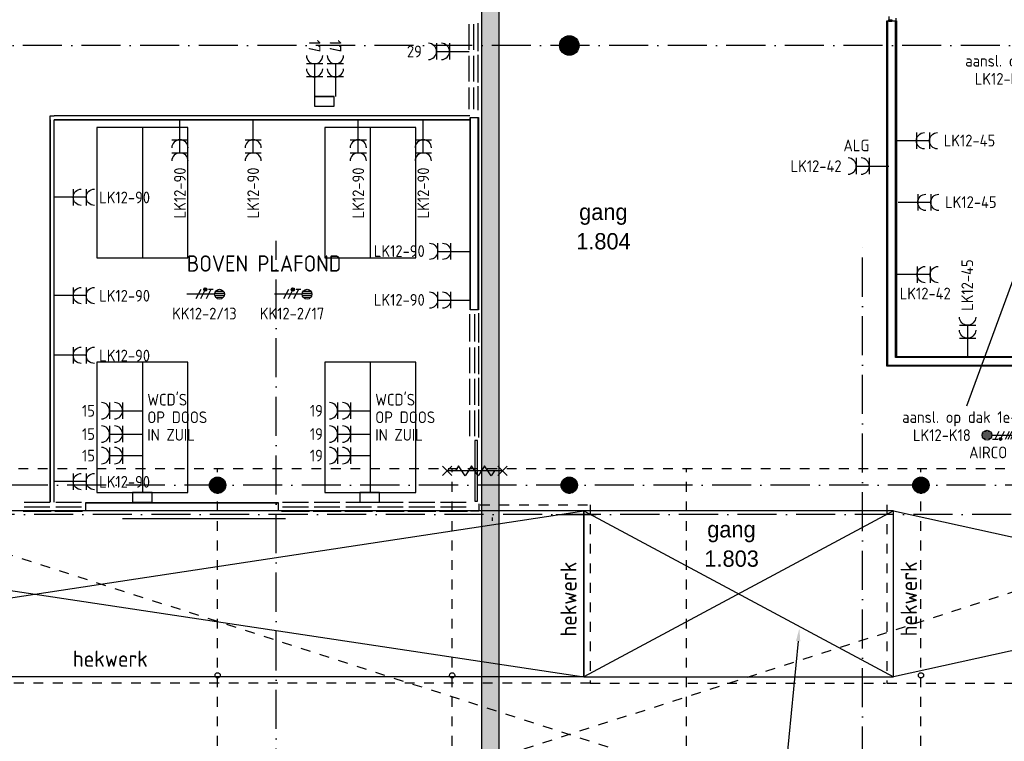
# Model space of a CAD drawing. Header units: millimetres. Extents: x 84333 to 241285, y -2244 to 84291.
# Tile 37 of 74: x 148579 to 163698, y 38094 to 49172. Entities that reach past the tile are written whole.
import ezdxf
from ezdxf.enums import TextEntityAlignment as Align

# ---------------------------------------------------------------- set-up
doc = ezdxf.new("R2010")
doc.units = ezdxf.units.MM
doc.header["$LTSCALE"] = 100
for name, pattern in [('2322108', [7, 5, -2]), ('DASHDOT', [9, 6, -1.5, 0, -1.5]), ('DASHED', [3, 1.5, -1.5])]:
    doc.linetypes.add(name, pattern=pattern)
doc.layers.get('0').update_dxf_attribs({"linetype": 'CONTINUOUS'})
for name, color, linetype in [('02-61-25-tekst025', 10, 'CONTINUOUS'), ('30MINSCHEIDING', 2, '2322108'), ('AFDELING', 4, 'CONTINUOUS'), ('AL$1----_ALGEMEEN', 7, 'CONTINUOUS'), ('AL$1----_MAATVOERING', 7, 'CONTINUOUS'), ('AL$1----_TEKST', 7, 'CONTINUOUS'), ('AL$7----_STRAMIEN', 1, 'DASHDOT'), ('AL22----_BINNENWAND', 7, 'CONTINUOUS'), ('AL23----_VLOEREN', 4, 'CONTINUOUS'), ('AL28----_KONSTRUKTIE', 3, 'CONTINUOUS'), ('AL31----_BUITENKOZ', 7, 'CONTINUOUS'), ('AL32----_BINNENKOZ', 7, 'CONTINUOUS'), ('AL34----_BALUSTRADES', 4, 'DASHED'), ('AL65----_BEVEILIGING', 7, 'CONTINUOUS'), ('ALXAA---_GEWBETON', 12, 'CONTINUOUS'), ('BOUW', 8, 'CONTINUOUS'), ('EA61303-_ARCEER', 1, 'CONTINUOUS'), ('EB62204-_ATTRIB', 2, 'CONTINUOUS'), ('EB63103-_ATTRIB', 2, 'CONTINUOUS'), ('EB63109-_ATTRIB', 2, 'CONTINUOUS'), ('EL61303-_WANDGOOT', 3, 'CONTINUOUS'), ('EL62204-_KRACHT-ASP230', 3, 'CONTINUOUS'), ('EL62208-_KRACHT-WCD400', 3, 'CONTINUOUS'), ('EL63103-_LICHT-WCD230V', 3, 'CONTINUOUS'), ('EL63109-_LICHT-ASP400V', 3, 'CONTINUOUS'), ('EL6441--_DATACOM', 3, 'CONTINUOUS'), ('KABELGGOOT1', 8, 'CONTINUOUS'), ('TEKST25', 10, 'CONTINUOUS')]:
    doc.layers.add(name, color=color, linetype=linetype)
doc.styles.add('1_8', font='ISO', dxfattribs={"height": 1.8})
doc.styles.add('2_0', font='iso', dxfattribs={"height": 200})
doc.styles.add('BURO-025', font='BUROFONT.shx', dxfattribs={"height": 250})
doc.styles.add('ISO', font='ISO.shx')
doc.styles.add('NORATT', font='isocp.shx')
doc.styles.get("Standard").update_dxf_attribs({"font": 'iso.shx'})
doc.styles.add('TECHNIC', font='technic_.ttf')

# ---------------------------------------------------------------- blocks, each defined once
blk = doc.blocks.new('ES3W2A')
for p, q in [((1.25, 2), (-1.25, 2)), ((0, 2), (0, -3)), ((1.25, 0), (-1.25, 0))]:
    blk.add_line(p, q)
for centre in [(0, 3.25), (0, 1.25)]:
    blk.add_arc(centre, 1.25, 180, 0)
at = {"style": '1_8'}
for tag, flags, p in [('VERMOGEN', 9, (-2.5, 5)), ('GROEP', 8, (0, 5)), ('SCHAK', 8, (2.5, 5)), ('GELIJK', 9, (5, 5)), ('KAST', 9, (7, 5)), ('TAL', 8, (2.5, 5))]:
    blk.add_attdef(tag, text='', height=1.8, rotation=90, dxfattribs=dict(at, flags=flags)).set_placement(p, align=Align.MIDDLE_CENTER)
at = {"style": '1_8', "width": 0.7, "flags": 8}
blk.add_attdef('DOEL', text='', height=1.8, rotation=90, dxfattribs=at).set_placement((-2.5, 5), align=Align.MIDDLE_LEFT)
at = {"style": '1_8', "flags": 9}
blk.add_attdef('M_CODE', text='', height=1.8, dxfattribs=at).set_placement((0, 0), align=Align.MIDDLE_CENTER)
blk = doc.blocks.new('ES2X2')
for p, q in [((-0.45, 1.4), (-0.45, 2.6)), ((-0.15, 1.27), (-0.15, 2.73)), ((0.15, 1.27), (0.15, 2.73)), ((0.45, 1.4), (0.45, 2.6)), ((0, 1.25), (0, -3))]:
    blk.add_line(p, q)
at = {"color": 1}
for p, q in [((-0.72, -0.21), (-0.72, 0.11)), ((-0.64, -0.25), (-0.64, 0.15)), ((-0.6, 1.15), (-0.6, 0.35)), ((-0.6, 0.75), (0.6, 0.15)), ((-0.56, -0.25), (-0.56, 0.15)), ((-0.48, -0.21), (-0.48, 0.11)), ((-0.6, -0.05), (0.6, -0.65)), ((-0.6, -0.85), (0.6, -1.45)), ((-0.6, -1.25), (0.6, -1.85)), ((-0.6, -1.65), (0.6, -2.25))]:
    blk.add_line(p, q, dxfattribs=at)
blk.add_circle((0, 2), 0.75)
blk.add_circle((-0.6, -0.05), 0.2, dxfattribs=at)
at = {"style": '1_8'}
for tag, flags, p in [('VERMOGEN', 9, (-2.5, 4.5)), ('GROEP', 8, (0, 4.5)), ('SCHAK', 8, (2.5, 4.5)), ('KAST', 9, (7, 4.5)), ('DOEL', 8, (-2.5, 1))]:
    blk.add_attdef(tag, text='', height=1.8, rotation=90, dxfattribs=dict(at, flags=flags)).set_placement(p, align=Align.MIDDLE_LEFT)
at = {"style": '1_8', "flags": 8}
blk.add_attdef('TAL', text='', height=1.8, rotation=90, dxfattribs=at).set_placement((2.5, 4.5), align=Align.MIDDLE_CENTER)
at = {"style": '1_8', "flags": 9}
blk.add_attdef('M_CODE', text='', height=1.8, dxfattribs=at).set_placement((0, 0), align=Align.MIDDLE_CENTER)
blk = doc.blocks.new('tafelc')
at = {"layer": '02-61-25-tekst025', "color": 9}
for p, q in [((-700, 1000), (-700, -1000)), ((700, 1000), (-700, 1000)), ((0, 1000), (0, -1000)), ((700, -1000), (700, 1000)), ((-700, -1000), (700, -1000))]:
    blk.add_line(p, q, dxfattribs=at)
blk = doc.blocks.new('EH100005')
blk.add_lwpolyline([(-1, -0.5), (0, -0.5), (0, 0.5), (-1, 0.5)])
at = {"style": '2_0', "flags": 9}
blk.add_attdef('HULPSTUK', text='', height=0.5, dxfattribs=at).set_placement((0, 0), align=Align.MIDDLE)
blk = doc.blocks.new('EH100000')
at = {"linetype": 'ByBlock'}
for p, q in [((1, 0.5), (0, 0.5)), ((1, 0.5, 1), (0, 0.5, 1)), ((0, -0.5, 1), (1, -0.5, 1)), ((1, -0.5), (0, -0.5))]:
    blk.add_line(p, q, dxfattribs=at)
at = {"linetype": 'ByBlock', "invisible_edges": 15}
for points in [[(1, -0.5), (0, -0.5), (0, 0.5), (1, 0.5)], [(0, 0.5), (1, 0.5), (1, 0.5, 1), (0, 0.5, 1)], [(0, -0.5, 1), (1, -0.5, 1), (1, -0.5), (0, -0.5)]]:
    blk.add_3dface(points, dxfattribs=at)
at = {"linetype": 'ByBlock', "style": '2_0', "flags": 8}
blk.add_attdef('FUNCTIE', text='', height=0.5, dxfattribs=at).set_placement((0.5, 0), align=Align.MIDDLE)
at = {"linetype": 'ByBlock', "flags": 9}
blk.add_attdef('SCHOT', text='', height=0.5, dxfattribs=at).set_placement((0.5, 0), align=Align.MIDDLE)
blk = doc.blocks.new('ES3X5')
at = {"color": 0}
for p, q in [((-0.45, 1.4), (-0.45, 2.6)), ((-0.45, 1.4), (-0.45, 2.6)), ((-0.15, 1.27), (-0.15, 2.73)), ((-0.15, 1.27), (-0.15, 2.73)), ((0.15, 1.27), (0.15, 2.73)), ((0.15, 1.27), (0.15, 2.73)), ((0.45, 1.4), (0.45, 2.6)), ((0.45, 1.4), (0.45, 2.6)), ((0, 1.25), (0, -3)), ((0, 1.25), (0, -3))]:
    blk.add_line(p, q, dxfattribs=at)
at = {"color": 1}
for p, q in [((-0.88, -0.38), (-0.88, 0.01)), ((-0.88, -0.38), (-0.88, 0.01)), ((-0.78, -0.42), (-0.78, 0.06)), ((-0.78, -0.42), (-0.78, 0.06)), ((-0.73, 1.04), (-0.73, 0.3)), ((-0.73, 1.04), (-0.73, 0.3)), ((-0.73, 0.67), (0.73, -0.07)), ((-0.73, 0.67), (0.73, -0.07)), ((-0.69, -0.42), (-0.69, 0.06)), ((-0.69, -0.42), (-0.69, 0.06)), ((-0.59, -0.38), (-0.59, 0.01)), ((-0.59, -0.38), (-0.59, 0.01)), ((-0.73, -0.18), (0.73, -0.92)), ((-0.73, -0.18), (0.73, -0.92)), ((-0.73, -0.88), (0.73, -1.62)), ((-0.73, -0.88), (0.73, -1.62))]:
    blk.add_line(p, q, dxfattribs=at)
at = {"color": 0}
blk.add_circle((0, 2), 0.75, dxfattribs=at)
blk.add_circle((0, 2), 0.75, dxfattribs=at)
at = {"color": 1}
blk.add_circle((-0.73, -0.18), 0.245, dxfattribs=at)
blk.add_circle((-0.73, -0.18), 0.245, dxfattribs=at)
at = {"color": 0}
for tag, style, flags, p in [('VERMOGEN', 'NORATT', 9, (-4, 3.5)), ('VERMOGEN', '1_8', 9, (-4, 3.5)), ('GROEP', 'NORATT', 8, (1.5, 3.5)), ('GROEP', '1_8', 8, (1.5, 3.5)), ('SCHAK', 'NORATT', 8, (4, 3.5)), ('SCHAK', '1_8', 8, (4, 3.5)), ('KAST', 'NORATT', 9, (6.5, 3.5)), ('KAST', '1_8', 9, (6.5, 3.5))]:
    blk.add_attdef(tag, text='', height=1.8, rotation=90, dxfattribs=dict(at, style=style, flags=flags)).set_placement(p, align=Align.MIDDLE_LEFT)
for style in ['NORATT', '1_8']:
    blk.add_attdef('DOEL', text='', height=1.8, rotation=90, dxfattribs=dict(at, style=style)).set_placement((-1.5, 3.5), align=Align.MIDDLE_LEFT)
at = {"style": 'NORATT'}
for tag, flags, p in [('GELIJK', 9, (5, 4.5)), ('TAL', 8, (2.5, 4.5))]:
    blk.add_attdef(tag, text='', height=1.8, rotation=90, dxfattribs=dict(at, flags=flags)).set_placement(p, align=Align.MIDDLE_CENTER)
at = {"style": 'NORATT', "flags": 9}
blk.add_attdef('M_CODE', text='', height=1.8, dxfattribs=at).set_placement((0, 0), align=Align.MIDDLE_CENTER)
blk = doc.blocks.new('WG2@@1')
at = {"color": 0, "linetype": 'ByBlock'}
for points in [[(32.5, -32.5), (-32.5, -32.5), (-32.5, -32.5), (-32.5, 32.5)], [(32.5, 32.5), (32.5, 32.5), (32.5, 32.5), (32.5, 32.5)]]:
    blk.add_lwpolyline(points, dxfattribs=at)
at = {"color": 0, "style": 'NORATT', "flags": 3}
blk.add_attdef('HULPSTUK', (0, 0, 900), '', height=1, rotation=90, dxfattribs=at)
blk = doc.blocks.new('A$C13e6995e')
at = {"layer": 'KABELGGOOT1'}
h = blk.add_hatch(dxfattribs=at)
h.set_pattern_fill('DOTS', color=256, scale=40, style=0)
h.set_pattern_definition([(8e-14, (39793.956, 199192.7), (31.75, 63.5), [0, -63.5])])
h.paths.add_polyline_path([(71609, 68494), (71339, 68494), (71339, 38316), (71609, 38316)])
at = {"layer": '30MINSCHEIDING'}
blk.add_line((71500, 43776), (71500, 43721), dxfattribs=at)
at = {"layer": 'AL$1----_ALGEMEEN', "color": 8, "linetype": 'DASHED'}
for p, q in [((59995, 36370), (85375, 44520)), ((85375, 44520), (59995, 44520)), ((59995, 44520), (85375, 36370)), ((67285, 36370), (67285, 44520)), ((70885, 36370), (70885, 44520)), ((74485, 36370), (74485, 44520)), ((78085, 36370), (78085, 44520)), ((73007, 41230), (77539, 41230))]:
    blk.add_line(p, q, dxfattribs=at)
at = {"layer": 'AL$1----_ALGEMEEN', "color": 8}
for p, q in [((68325, 43755), (65825, 43755)), ((72485, 43820), (73098, 43820))]:
    blk.add_line(p, q, dxfattribs=at)
at = {"layer": 'AL$1----_MAATVOERING', "color": 8}
blk.add_line((76199, 41875), (76018, 40034), dxfattribs=at)
blk.add_solid([(76166, 41878), (76218, 42074), (76232, 41871)], dxfattribs=at)
at = {"layer": 'AL$7----_STRAMIEN', "color": 1}
for p, q in [((152204, 51020), (4612, 51020)), ((151985, 44270), (8891, 44270)), ((152377, 43820), (9684, 43820))]:
    blk.add_line(p, q, dxfattribs=at)
at = {"layer": 'AL$7----_STRAMIEN'}
for points in [[(68185, 9924), (68185, 48023)], [(77185, 9360), (77185, 48023)]]:
    blk.add_lwpolyline(points, dxfattribs=at)
at = {"layer": 'AL22----_BINNENWAND', "color": 8}
for p, q in [((77560, 46095), (77560, 51398)), ((77560, 51398), (77710, 51398)), ((77710, 51398), (77710, 47907)), ((71164, 46961), (71164, 49915)), ((71164, 49915), (71289, 49915)), ((71289, 49915), (71289, 46961)), ((77710, 47907), (77710, 46245)), ((71289, 46961), (71164, 46961)), ((77710, 46245), (82444, 46245)), ((82444, 46095), (77560, 46095)), ((65262, 44003), (68216, 44003)), ((65262, 43878), (65262, 44003)), ((68216, 44003), (68216, 43878)), ((68216, 43878), (65262, 43878))]:
    blk.add_line(p, q, dxfattribs=at)
at = {"layer": 'AL22----_BINNENWAND', "color": 8, "linetype": 'Continuous'}
for p, q in [((77575, 46110), (77575, 51398)), ((77695, 47907), (77695, 51398)), ((71167, 46961), (71167, 49915)), ((71287, 46961), (71287, 49915)), ((77695, 46230), (77695, 47907)), ((82444, 46230), (77695, 46230)), ((82444, 46110), (77575, 46110)), ((65262, 44001), (68216, 44001)), ((65262, 43881), (68216, 43881))]:
    blk.add_line(p, q, dxfattribs=at)
at = {"layer": 'AL23----_VLOEREN', "color": 8}
for p, q in [((72907, 43878), (56145, 43878)), ((56145, 41330), (72907, 43878)), ((56145, 43852), (72907, 41330)), ((77662, 43878), (72907, 41330)), ((72907, 43878), (77662, 41330)), ((72907, 43878), (72907, 41330)), ((77662, 43878), (72907, 43878)), ((72907, 41330), (72907, 43878)), ((77662, 41330), (77662, 43878)), ((77662, 43878), (89225, 41330)), ((89225, 43878), (77662, 41330)), ((72907, 41330), (56145, 41330)), ((72907, 41330), (77662, 41330))]:
    blk.add_line(p, q, dxfattribs=at)
at = {"layer": 'AL28----_KONSTRUKTIE', "color": 8}
for centre, radius in [((72685, 51020), 150), ((67285, 44270), 125), ((72685, 44270), 125), ((78085, 44270), 125), ((67285, 41351), 40), ((70885, 41351), 40), ((78085, 41351), 40)]:
    blk.add_circle(centre, radius, dxfattribs=at)
at = {"layer": 'AL31----_BUITENKOZ', "color": 8, "linetype": 'Continuous'}
for p, q in [((71276, 44956), (71235, 44956)), ((71235, 44956), (71235, 44026)), ((71276, 44026), (71276, 44956)), ((71235, 44026), (71276, 44026))]:
    blk.add_line(p, q, dxfattribs=at)
at = {"layer": 'AL32----_BINNENKOZ', "color": 8}
for p, q in [((77591, 51465), (77591, 51413)), ((77591, 51390), (77591, 51413)), ((77591, 51413), (77635, 51413)), ((77635, 51413), (77635, 51390)), ((77635, 51413), (77635, 51398)), ((77705, 51398), (77705, 51440)), ((71145, 50952), (71145, 51347)), ((71217, 50952), (71217, 51347)), ((71284, 50935), (71284, 51364)), ((77635, 51390), (77591, 51390)), ((77635, 51398), (77705, 51398)), ((71145, 50467), (71145, 50862)), ((71217, 50467), (71217, 50862)), ((71284, 50450), (71284, 50879)), ((71145, 50045), (71145, 50377)), ((71217, 50045), (71217, 50377)), ((71284, 50028), (71284, 50394)), ((71157, 46476), (71157, 46894)), ((71229, 46894), (71229, 46476)), ((71296, 46459), (71296, 46911)), ((71157, 45991), (71157, 46386)), ((71229, 46386), (71229, 45991)), ((71296, 45974), (71296, 46403)), ((71157, 45506), (71157, 45901)), ((71229, 45901), (71229, 45506)), ((71296, 45489), (71296, 45918)), ((71157, 45021), (71157, 45416)), ((71229, 45416), (71229, 45021)), ((71296, 45004), (71296, 45433)), ((64315, 44010), (64710, 44010)), ((64800, 44010), (65195, 44010)), ((68283, 44010), (68678, 44010)), ((68768, 44010), (69163, 44010)), ((69253, 44010), (69648, 44010)), ((69738, 44010), (70133, 44010)), ((70223, 44010), (70618, 44010)), ((70708, 44010), (71103, 44010)), ((64298, 43871), (64727, 43871)), ((64315, 43938), (64710, 43938)), ((64783, 43871), (65212, 43871)), ((64800, 43938), (65195, 43938)), ((68266, 43871), (68695, 43871)), ((68283, 43938), (68678, 43938)), ((68751, 43871), (69180, 43871)), ((68768, 43938), (69163, 43938)), ((69236, 43871), (69665, 43871)), ((69253, 43938), (69648, 43938)), ((69721, 43871), (70150, 43871)), ((69738, 43938), (70133, 43938)), ((70206, 43871), (70635, 43871)), ((70223, 43938), (70618, 43938)), ((70691, 43871), (71120, 43871)), ((70708, 43938), (71103, 43938)), ((71296, 43870), (71170, 43870)), ((71296, 43984), (71296, 43870))]:
    blk.add_line(p, q, dxfattribs=at)
at = {"layer": 'AL34----_BALUSTRADES', "color": 8}
for p, q in [((71314, 43970), (73007, 43970)), ((73007, 43970), (73007, 41230)), ((77560, 43970), (77562, 41230)), ((73007, 41230), (56080, 41230)), ((77562, 41230), (89277, 41230))]:
    blk.add_line(p, q, dxfattribs=at)
at = {"layer": 'AL65----_BEVEILIGING', "color": 8, "linetype": 'Continuous'}
for p, q in [((70880, 44421), (70740, 44561)), ((70880, 44561), (70740, 44421)), ((71660, 44491), (70810, 44491)), ((70985, 44566), (70935, 44491)), ((71085, 44416), (70985, 44566)), ((71135, 44491), (71085, 44416)), ((71185, 44566), (71135, 44491)), ((71285, 44416), (71185, 44566)), ((71335, 44491), (71285, 44416)), ((71385, 44566), (71335, 44491)), ((71485, 44416), (71385, 44566)), ((71535, 44491), (71485, 44416)), ((71730, 44421), (71590, 44561)), ((71730, 44561), (71590, 44421))]:
    blk.add_line(p, q, dxfattribs=at)
at = {"layer": 'ALXAA---_GEWBETON', "color": 8}
for p, q in [((72565, 50930), (72565, 51110)), ((72585, 50908), (72585, 51132)), ((72605, 50893), (72605, 51147)), ((72625, 50883), (72625, 51158)), ((72645, 50875), (72645, 51165)), ((72665, 50871), (72665, 51169)), ((72685, 50870), (72685, 51170)), ((72705, 50871), (72705, 51169)), ((72725, 50875), (72725, 51165)), ((72745, 50883), (72745, 51158)), ((72765, 50893), (72765, 51147)), ((72785, 50908), (72785, 51132)), ((72805, 50930), (72805, 51110)), ((72545, 50966), (72545, 51074)), ((72825, 50966), (72825, 51074)), ((67165, 44306), (67405, 44306)), ((67173, 44326), (67397, 44326)), ((67185, 44346), (67384, 44346)), ((67205, 44366), (67365, 44366)), ((67238, 44386), (67332, 44386)), ((72565, 44306), (72805, 44306)), ((72573, 44326), (72797, 44326)), ((72585, 44346), (72784, 44346)), ((72605, 44366), (72765, 44366)), ((72638, 44386), (72732, 44386)), ((77965, 44306), (78205, 44306)), ((77973, 44326), (78197, 44326)), ((77985, 44346), (78184, 44346)), ((78005, 44366), (78165, 44366)), ((78038, 44386), (78132, 44386)), ((67160, 44266), (67410, 44266)), ((67161, 44286), (67409, 44286)), ((67162, 44246), (67408, 44246)), ((67168, 44226), (67402, 44226)), ((67178, 44206), (67392, 44206)), ((67193, 44186), (67377, 44186)), ((67216, 44166), (67354, 44166)), ((72560, 44266), (72810, 44266)), ((72561, 44286), (72809, 44286)), ((72562, 44246), (72808, 44246)), ((72568, 44226), (72802, 44226)), ((72578, 44206), (72792, 44206)), ((72593, 44186), (72777, 44186)), ((72616, 44166), (72754, 44166)), ((77960, 44266), (78210, 44266)), ((77961, 44286), (78209, 44286)), ((77962, 44246), (78208, 44246)), ((77968, 44226), (78202, 44226)), ((77978, 44206), (78192, 44206)), ((77993, 44186), (78177, 44186)), ((78016, 44166), (78154, 44166)), ((67272, 44146), (67298, 44146)), ((72672, 44146), (72698, 44146)), ((78072, 44146), (78098, 44146))]:
    blk.add_line(p, q, dxfattribs=at)
at = {"layer": 'KABELGGOOT1'}
for p, q in [((71339, 68870, 3650), (71339, 38306, 3650)), ((71609, 38306, 3650), (71609, 68525, 3650))]:
    blk.add_line(p, q, dxfattribs=at)
at = {"layer": 'AFDELING', "color": 8, "style": 'TECHNIC'}
for p in [(92219, 54468), (58038, 41625), (88108, 41444)]:
    blk.add_attdef('VIDE', text='', height=500, dxfattribs=at).set_placement(p, align=Align.CENTER)
blk.add_attdef('VIDE', text='', height=500, rotation=90, dxfattribs=at).set_placement((75129, 25766), align=Align.CENTER)
at = {"layer": 'AL$1----_TEKST', "color": 8}
for p in [(72796, 41946), (78023, 41950)]:
    blk.add_text('hekwerk', height=250, rotation=90, dxfattribs=at).set_placement(p)
blk.add_text('hekwerk', height=250, dxfattribs=at).set_placement((65062, 41482))
at = {"layer": 'BOUW', "style": 'BURO-025'}
for s, p in [('gang', (72836, 48341)), ('1.804', (72791, 47890)), ('gang', (74803, 43468)), ('1.803', (74759, 43018))]:
    blk.add_text(s, height=250, dxfattribs=at).set_placement(p)

msp = doc.modelspace()

# ---------------------------------------------------------------- hatches: boundary and pattern name
at = {"layer": 'EA61303-_ARCEER'}
h = msp.add_hatch(dxfattribs=at)
h.set_pattern_fill('LINE,N', color=256, scale=20, angle=225, style=0)
h.set_pattern_definition([(225, (153407.63, 47919.93), (44.901, -44.901), [])])
edge = h.paths.add_edge_path()
edge.add_line((153408, 47995), (153106, 47995))
edge = h.paths.add_edge_path()
edge.add_line((153106, 47995), (153106, 47845))
edge = h.paths.add_edge_path()
edge.add_line((153106, 47845), (153408, 47845))
edge = h.paths.add_edge_path()
edge.add_line((153408, 47845), (153408, 47995))
h = msp.add_hatch(dxfattribs=at)
h.set_pattern_fill('LINE,N', color=256, scale=20, angle=225, style=0)
h.set_pattern_definition([(225, (150612.79, 41841.5), (44.901, -44.901), [])])
edge = h.paths.add_edge_path()
edge.add_line((150613, 41916), (150312, 41916))
edge = h.paths.add_edge_path()
edge.add_line((150312, 41916), (150312, 41767))
edge = h.paths.add_edge_path()
edge.add_line((150312, 41767), (150613, 41767))
edge = h.paths.add_edge_path()
edge.add_line((150613, 41767), (150613, 41916))
h = msp.add_hatch(dxfattribs=at)
h.set_pattern_fill('LINE,N', color=256, scale=20, angle=225, style=0)
h.set_pattern_definition([(225, (154101.816, 41841.5), (44.901, -44.901), [])])
edge = h.paths.add_edge_path()
edge.add_line((154102, 41916), (153801, 41916))
edge = h.paths.add_edge_path()
edge.add_line((153801, 41916), (153801, 41767))
edge = h.paths.add_edge_path()
edge.add_line((153801, 41767), (154102, 41767))
edge = h.paths.add_edge_path()
edge.add_line((154102, 41767), (154102, 41916))

# ---------------------------------------------------------------- linework, layer by layer
at = {"layer": 'EL62208-_KRACHT-WCD400'}
msp.add_line((163122, 43246), (163850, 45220), dxfattribs=at)

# ---------------------------------------------------------------- block references
at = {"layer": '02-61-25-tekst025'}
for p in [(150462, 46516), (153962, 46516), (150462, 42916), (153962, 42916)]:
    msp.add_blockref('tafelc', p, dxfattribs=at)
at = {"layer": 'EL61303-_WANDGOOT'}
for name, p, xscale, yscale, zscale, rotation in [('EH100000', (153408, 47920), 301.2696465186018, 149.5, 275.9999999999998, 180), ('EH100005', (153106, 47920), 276, 149.5, 276, 180), ('EH100000', (149078, 47633, 900), 5870, 65, 170, 270), ('EH100005', (150312, 41841), 276, 149.5, 276, 180), ('EH100000', (150613, 41841), 301.2696465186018, 149.5, 275.9999999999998, 180), ('EH100005', (153801, 41841), 276, 149.5, 276, 180), ('EH100000', (154102, 41841), 301.2696465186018, 149.5, 275.9999999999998, 180)]:
    msp.add_blockref(name, p, dxfattribs=dict(at, xscale=xscale, yscale=yscale, zscale=zscale, rotation=rotation))
for name, p, xscale, yscale, zscale in [('EH100005', (153408, 47920), 276, 149.5, 276), ('EH100000', (149110, 47666, 900), 6379.999980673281, 65, 170), ('EH100005', (150613, 41841), 276, 149.5, 276), ('EH100005', (154102, 41841), 276, 149.5, 276)]:
    msp.add_blockref(name, p, dxfattribs=dict(at, xscale=xscale, yscale=yscale, zscale=zscale))
at = {"layer": 'EL61303-_WANDGOOT', "rotation": 270}
msp.add_blockref('WG2@@1', (149078, 47666, 900), dxfattribs=at)
at = {"layer": 'EL62204-_KRACHT-ASP230'}
ref = msp.add_blockref('ES3X5', (151447, 44958), dxfattribs=dict(at, xscale=100, yscale=100, zscale=100, rotation=270))
ref.add_attrib('GROEP', 'KK12-2/13', dxfattribs={"layer": 'EB62204-_ATTRIB', "color": 1, "height": 180, "style": 'NORATT', "flags": 8}).set_placement((150920, 44661), align=Align.MIDDLE_LEFT)
ref = msp.add_blockref('ES3X5', (152792, 44958), dxfattribs=dict(at, xscale=100, yscale=100, zscale=100, rotation=270))
ref.add_attrib('GROEP', 'KK12-2/17', dxfattribs={"layer": 'EB62204-_ATTRIB', "color": 1, "height": 180, "style": 'NORATT', "flags": 8}).set_placement((152265, 44661), align=Align.MIDDLE_LEFT)
at = {"layer": 'EL63103-_LICHT-WCD230V'}
ref = msp.add_blockref('ES3W2A', (153106, 48295), dxfattribs=dict(at, xscale=100, yscale=100, zscale=100))
ref.add_attrib('GROEP', '17', dxfattribs={"layer": 'EB63103-_ATTRIB', "color": 1, "height": 180, "rotation": 270, "style": '1_8', "flags": 8}).set_placement((153107, 48670), align=Align.MIDDLE_RIGHT)
ref = msp.add_blockref('ES3W2A', (153427, 48295), dxfattribs=dict(at, xscale=100, yscale=100, zscale=100))
ref.add_attrib('GROEP', '17', dxfattribs={"layer": 'EB63103-_ATTRIB', "color": 1, "height": 180, "rotation": 270, "style": '1_8', "flags": 8}).set_placement((153427, 48670), align=Align.MIDDLE_RIGHT)
ref = msp.add_blockref('ES3W2A', (155179, 48685), dxfattribs=dict(at, xscale=100, yscale=100, zscale=100, rotation=90))
ref.add_attrib('GROEP', '29', dxfattribs={"layer": 'EB63103-_ATTRIB', "color": 1, "height": 180, "style": '1_8', "flags": 8}).set_placement((154754, 48685), align=Align.MIDDLE_RIGHT)
ref = msp.add_blockref('ES3W2A', (151039, 47328), dxfattribs=dict(at, xscale=100, yscale=100, zscale=100, rotation=180))
ref.add_attrib('GROEP', 'LK12-90', dxfattribs={"layer": 'EB63103-_ATTRIB', "color": 1, "height": 180, "rotation": 90, "style": 'NORATT', "flags": 8}).set_placement((151039, 46903), align=Align.MIDDLE_RIGHT)
ref = msp.add_blockref('ES3W2A', (152164, 47328), dxfattribs=dict(at, xscale=100, yscale=100, zscale=100, rotation=180))
ref.add_attrib('GROEP', 'LK12-90', dxfattribs={"layer": 'EB63103-_ATTRIB', "color": 1, "height": 180, "rotation": 90, "style": 'NORATT', "flags": 8}).set_placement((152164, 46903), align=Align.MIDDLE_RIGHT)
ref = msp.add_blockref('ES3W2A', (153778, 47328), dxfattribs=dict(at, xscale=100, yscale=100, zscale=100, rotation=180))
ref.add_attrib('GROEP', 'LK12-90', dxfattribs={"layer": 'EB63103-_ATTRIB', "color": 1, "height": 180, "rotation": 90, "style": 'NORATT', "flags": 8}).set_placement((153778, 46903), align=Align.MIDDLE_RIGHT)
ref = msp.add_blockref('ES3W2A', (154776, 47328), dxfattribs=dict(at, xscale=100, yscale=100, zscale=100, rotation=180))
ref.add_attrib('GROEP', 'LK12-90', dxfattribs={"layer": 'EB63103-_ATTRIB', "color": 1, "height": 180, "rotation": 90, "style": 'NORATT', "flags": 8}).set_placement((154776, 46903), align=Align.MIDDLE_RIGHT)
ref = msp.add_blockref('ES3W2A', (161624, 46924), dxfattribs=dict(at, xscale=100, yscale=100, zscale=100, rotation=90))
ref.add_attrib('DOEL', 'ALG', dxfattribs={"layer": 'EB63103-_ATTRIB', "color": 1, "height": 180, "style": '1_8', "flags": 8}).set_placement((161626, 47242), align=Align.MIDDLE_RIGHT)
ref.add_attrib('GROEP', 'LK12-42', dxfattribs={"layer": 'EB63103-_ATTRIB', "color": 1, "height": 180, "style": '1_8', "flags": 8}).set_placement((161199, 46924), align=Align.MIDDLE_RIGHT)
ref = msp.add_blockref('ES3W2A', (162347, 47313), dxfattribs=dict(at, xscale=-100, yscale=100, zscale=100, rotation=270))
ref.add_attrib('GROEP', 'LK12-45', dxfattribs={"layer": 'EB63103-_ATTRIB', "color": 1, "height": 180, "style": '1_8', "flags": 8}).set_placement((163558, 47317), align=Align.MIDDLE_RIGHT)
ref = msp.add_blockref('ES3W2A', (149400, 46447), dxfattribs=dict(at, xscale=-100, yscale=100, zscale=100, rotation=270))
ref.add_attrib('GROEP', 'LK12-90', dxfattribs={"layer": 'EB63103-_ATTRIB', "color": 1, "height": 180, "style": 'NORATT', "flags": 8}).set_placement((150580, 46443), align=Align.MIDDLE_RIGHT)
ref = msp.add_blockref('ES3W2A', (162368, 46368), dxfattribs=dict(at, xscale=-100, yscale=100, zscale=100, rotation=270))
ref.add_attrib('GROEP', 'LK12-45', dxfattribs={"layer": 'EB63103-_ATTRIB', "color": 1, "height": 180, "style": '1_8', "flags": 8}).set_placement((163579, 46372), align=Align.MIDDLE_RIGHT)
ref = msp.add_blockref('ES3W2A', (155197, 45616), dxfattribs=dict(at, xscale=-100, yscale=100, zscale=100, rotation=90))
ref.add_attrib('GROEP', 'LK12-90', dxfattribs={"layer": 'EB63103-_ATTRIB', "color": 1, "height": 180, "style": 'NORATT', "flags": 8}).set_placement((154017, 45620), align=Align.MIDDLE_LEFT)
ref = msp.add_blockref('ES3W2A', (162359, 45259), dxfattribs=dict(at, xscale=-100, yscale=100, zscale=100, rotation=270))
ref.add_attrib('GROEP', 'LK12-42', dxfattribs={"layer": 'EB63103-_ATTRIB', "color": 1, "height": 180, "style": '1_8', "flags": 8}).set_placement((162875, 44969), align=Align.MIDDLE_RIGHT)
ref = msp.add_blockref('ES3W2A', (163133, 44282), dxfattribs=dict(at, xscale=-100, yscale=100, zscale=100))
ref.add_attrib('GROEP', 'LK12-45', dxfattribs={"layer": 'EB63103-_ATTRIB', "color": 1, "height": 180, "rotation": 90, "style": '1_8', "flags": 8}).set_placement((163129, 45493), align=Align.MIDDLE_RIGHT)
ref = msp.add_blockref('ES3W2A', (149400, 44937), dxfattribs=dict(at, xscale=-100, yscale=100, zscale=100, rotation=270))
ref.add_attrib('GROEP', 'LK12-90', dxfattribs={"layer": 'EB63103-_ATTRIB', "color": 1, "height": 180, "style": 'NORATT', "flags": 8}).set_placement((150580, 44934), align=Align.MIDDLE_RIGHT)
ref = msp.add_blockref('ES3W2A', (155197, 44867), dxfattribs=dict(at, xscale=-100, yscale=100, zscale=100, rotation=90))
ref.add_attrib('GROEP', 'LK12-90', dxfattribs={"layer": 'EB63103-_ATTRIB', "color": 1, "height": 180, "style": 'NORATT', "flags": 8}).set_placement((154017, 44871), align=Align.MIDDLE_LEFT)
ref = msp.add_blockref('ES3W2A', (149400, 44020), dxfattribs=dict(at, xscale=-100, yscale=100, zscale=100, rotation=270))
ref.add_attrib('GROEP', 'LK12-90', dxfattribs={"layer": 'EB63103-_ATTRIB', "color": 1, "height": 180, "style": 'NORATT', "flags": 8}).set_placement((150580, 44016), align=Align.MIDDLE_RIGHT)
ref = msp.add_blockref('ES3W2A', (150159, 43169), dxfattribs=dict(at, xscale=100, yscale=100, zscale=100, rotation=90))
ref.add_attrib('GROEP', '15', dxfattribs={"layer": 'EB63103-_ATTRIB', "color": 1, "height": 180, "style": '1_8', "flags": 8}).set_placement((149734, 43169), align=Align.MIDDLE_RIGHT)
ref = msp.add_blockref('ES3W2A', (153659, 43169), dxfattribs=dict(at, xscale=100, yscale=100, zscale=100, rotation=90))
ref.add_attrib('GROEP', '19', dxfattribs={"layer": 'EB63103-_ATTRIB', "color": 1, "height": 180, "style": '1_8', "flags": 8}).set_placement((153234, 43169), align=Align.MIDDLE_RIGHT)
ref = msp.add_blockref('ES3W2A', (150159, 42811), dxfattribs=dict(at, xscale=100, yscale=100, zscale=100, rotation=90))
ref.add_attrib('GROEP', '15', dxfattribs={"layer": 'EB63103-_ATTRIB', "color": 1, "height": 180, "style": '1_8', "flags": 8}).set_placement((149734, 42811), align=Align.MIDDLE_RIGHT)
ref = msp.add_blockref('ES3W2A', (153659, 42811), dxfattribs=dict(at, xscale=100, yscale=100, zscale=100, rotation=90))
ref.add_attrib('GROEP', '19', dxfattribs={"layer": 'EB63103-_ATTRIB', "color": 1, "height": 180, "style": '1_8', "flags": 8}).set_placement((153234, 42811), align=Align.MIDDLE_RIGHT)
ref = msp.add_blockref('ES3W2A', (150159, 42480), dxfattribs=dict(at, xscale=100, yscale=100, zscale=100, rotation=90))
ref.add_attrib('GROEP', '15', dxfattribs={"layer": 'EB63103-_ATTRIB', "color": 1, "height": 180, "style": '1_8', "flags": 8}).set_placement((149734, 42480), align=Align.MIDDLE_RIGHT)
ref = msp.add_blockref('ES3W2A', (153659, 42480), dxfattribs=dict(at, xscale=100, yscale=100, zscale=100, rotation=90))
ref.add_attrib('GROEP', '19', dxfattribs={"layer": 'EB63103-_ATTRIB', "color": 1, "height": 180, "style": '1_8', "flags": 8}).set_placement((153234, 42480), align=Align.MIDDLE_RIGHT)
ref = msp.add_blockref('ES3W2A', (149400, 42082), dxfattribs=dict(at, xscale=-100, yscale=100, zscale=100, rotation=270))
ref.add_attrib('GROEP', 'LK12-90', dxfattribs={"layer": 'EB63103-_ATTRIB', "color": 1, "height": 180, "style": 'NORATT', "flags": 8}).set_placement((150580, 42078), align=Align.MIDDLE_RIGHT)
at = {"layer": 'EL63109-_LICHT-ASP400V'}
ref = msp.add_blockref('ES2X2', (164600, 48264), dxfattribs=dict(at, xscale=100, yscale=100, zscale=100, rotation=90))
ref.add_attrib('DOEL', 'AIRCO ', dxfattribs={"layer": 'EB63109-_ATTRIB', "color": 1, "height": 180, "style": '1_8', "flags": 8}).set_placement((164814, 47998), align=Align.MIDDLE_RIGHT)
ref.add_attrib('GROEP', 'LK12-K02', dxfattribs={"layer": 'EB63109-_ATTRIB', "color": 1, "height": 180, "style": '1_8', "flags": 8}).set_placement((164150, 48264), align=Align.MIDDLE_RIGHT)
ref.add_attrib('SCHAK', 'aansl. op dak 1e-verd.', dxfattribs={"layer": 'EB63109-_ATTRIB', "color": 1, "height": 180, "style": '1_8', "flags": 8}).set_placement((165358, 48542), align=Align.MIDDLE_RIGHT)
ref = msp.add_blockref('ES2X2', (163633, 42794), dxfattribs=dict(at, xscale=100, yscale=100, zscale=100, rotation=90))
ref.add_attrib('DOEL', 'AIRCO ', dxfattribs={"layer": 'EB63109-_ATTRIB', "color": 1, "height": 180, "style": '1_8', "flags": 8}).set_placement((163846, 42529), align=Align.MIDDLE_RIGHT)
ref.add_attrib('GROEP', 'LK12-K18', dxfattribs={"layer": 'EB63109-_ATTRIB', "color": 1, "height": 180, "style": '1_8', "flags": 8}).set_placement((163183, 42794), align=Align.MIDDLE_RIGHT)
ref.add_attrib('SCHAK', 'aansl. op dak 1e-verd.', dxfattribs={"layer": 'EB63109-_ATTRIB', "color": 1, "height": 180, "style": '1_8', "flags": 8}).set_placement((164390, 43072), align=Align.MIDDLE_RIGHT)
at = {"layer": 'EL6441--_DATACOM'}
msp.add_blockref('A$C13e6995e', (84333, -2244), dxfattribs=at)

# ---------------------------------------------------------------- texts
at = {"layer": 'TEKST25', "color": 2}
msp.add_text('BOVEN PLAFOND', height=250, dxfattribs=at).set_placement((151145, 45304))
at = {"layer": 'TEKST25', "style": 'ISO'}
for s, p in [("WCD'S", (150538, 43249)), ("WCD'S", (154038, 43249)), ('OP DOOS', (150538, 42979)), ('OP DOOS', (154038, 42979)), ('IN ZUIL', (150538, 42709)), ('IN ZUIL', (154038, 42709))]:
    msp.add_text(s, height=180, dxfattribs=at).set_placement(p)

doc.saveas('drawing.dxf')
